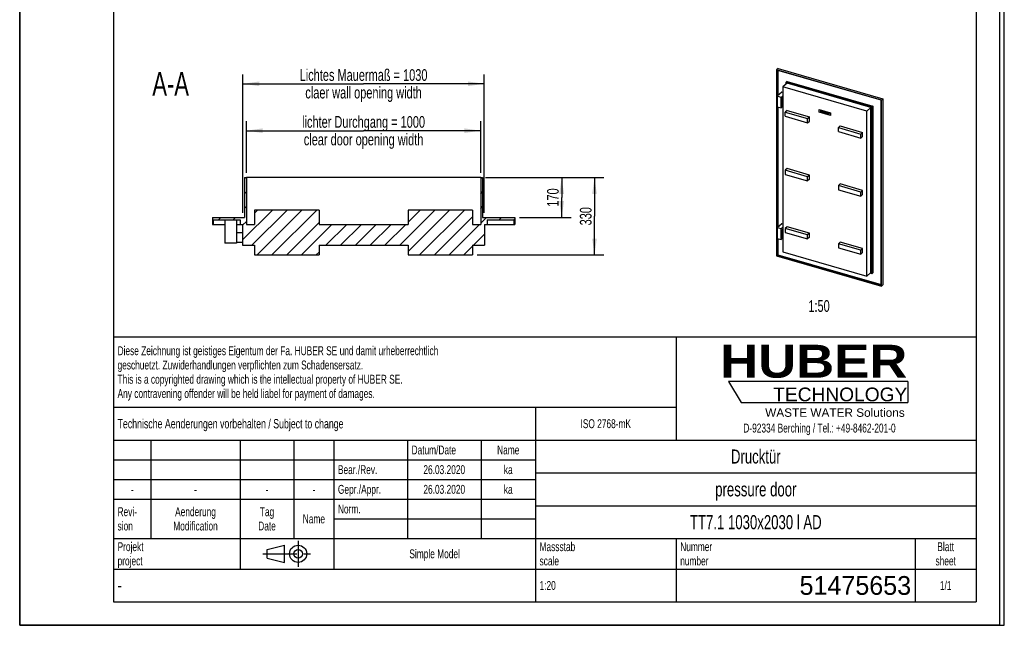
# Model space of a CAD drawing. Header units: millimetres. Extents: x 0 to 4200, y 0 to 5940.
# Tile 1 of 2: x 0 to 4200, y 0 to 2583. Entities that reach past the tile are written whole.
import ezdxf

# ---------------------------------------------------------------- set-up
doc = ezdxf.new("R2010")
doc.units = ezdxf.units.MM
doc.header["$LTSCALE"] = 387.2
doc.linetypes.add('CENTER', pattern=[0.6, 0.375, -0.075, 0.075, -0.075])
doc.layers.get('0').update_dxf_attribs({"linetype": 'CONTINUOUS'})
for name, color, linetype in [('_2D-BEM', 7, 'CONTINUOUS'), ('_KURVEN', 7, 'CONTINUOUS'), ('_ZEICHN_NOTIZEN', 7, 'CONTINUOUS'), ('_ZEICHNUNGSELEM', 7, 'CONTINUOUS'), ('HUBER_Logo_BL2', 7, 'CONTINUOUS')]:
    doc.layers.add(name, color=color, linetype=linetype)
doc.styles.get("Standard").update_dxf_attribs({"font": 'txt', "width": 0.7})
doc.styles.add('TEXTSTYLE_2', font='ariblk.ttf')
doc.styles.add('TEXTSTYLE_3', font='arial.ttf')
doc.styles.add('TEXTSTYLE_4', font='txt', dxfattribs={"width": 0.8})
doc.styles.add('TEXTSTYLE_5', font='txt')
doc.dimstyles.new('DIMSTYLE_1', dxfattribs={"dimtxt": 50, "dimasz": 70, "dimexe": 2, "dimexo": 1, "dimtad": 1, "dimdec": 1, "dimtxsty": 'Standard', "dimblk": '_FILLED', "dimblk1": '_FILLED', "dimblk2": '_FILLED', "dimcen": 0.09, "dimadec": 1, "dimazin": 2, "dimtp": 1.2, "dimtm": 1.2, "dimtfac": 1, "dimtdec": 1, "dimtofl": 0, "dimtmove": 0, "dimatfit": 3, "dimldrblk": '_FILLED', "dimfxl": 1, "dimtolj": 1, "dimarcsym": 0})
doc.dimstyles.new('DIMSTYLE_3', dxfattribs={"dimtxt": 50, "dimasz": 70, "dimexe": 2, "dimexo": 1, "dimtad": 1, "dimdec": 1, "dimtxsty": 'Standard', "dimblk": '_FILLED', "dimblk1": '_FILLED', "dimblk2": '_FILLED', "dimcen": 0.09, "dimadec": 1, "dimazin": 2, "dimtp": 0.5, "dimtm": 0.5, "dimtfac": 1, "dimtdec": 1, "dimtofl": 0, "dimtmove": 0, "dimatfit": 3, "dimldrblk": '_FILLED', "dimfxl": 1, "dimtolj": 1, "dimarcsym": 0})
doc.dimstyles.new('DIMSTYLE_4', dxfattribs={"dimtxt": 50, "dimasz": 70, "dimexe": 2, "dimexo": 1, "dimtad": 1, "dimdec": 1, "dimtxsty": 'Standard', "dimblk": '_FILLED', "dimblk1": '_FILLED', "dimblk2": '_FILLED', "dimcen": 0.09, "dimadec": 1, "dimazin": 2, "dimtp": 0.8, "dimtm": 0.8, "dimtfac": 1, "dimtdec": 1, "dimtofl": 0, "dimtmove": 0, "dimatfit": 3, "dimldrblk": '_FILLED', "dimfxl": 1, "dimtolj": 1, "dimarcsym": 0})

# ---------------------------------------------------------------- blocks, each defined once
blk = doc.blocks.new('HUBER_LOGO_BL2', base_point=(3411.6, 1009.5))
at = {"layer": 'HUBER_Logo_BL2', "color": 5, "linetype": 'Continuous'}
for p, q in [((3788.5, 1040.5), (3023.5, 1040.5)), ((3023.5, 1040.5), (3077.5, 950.5)), ((3788.5, 1040.5), (3788.5, 950.5)), ((3077.5, 950.5), (3788.5, 950.5))]:
    blk.add_line(p, q, dxfattribs=at)
at = {"layer": 'HUBER_Logo_BL2', "color": 2, "linetype": 'Continuous', "attachment_point": 3, "line_spacing_factor": 0.78}
for s, insert, char_height, width, style in [('HUBER\\P\\fArial;\\H58.5;TECHNOLOGY ', (3786.3, 1196.7), 140.4, 775.343, 'TEXTSTYLE_2'), ('WASTE WATER Solutions', (3775.2, 925.3), 36, 594.067, 'TEXTSTYLE_3')]:
    blk.add_mtext(s, dxfattribs=dict(at, insert=insert, char_height=char_height, width=width, style=style))
at = {"layer": 'HUBER_Logo_BL2', "color": 2, "linetype": 'Continuous', "insert": (3411.6, 860.4), "char_height": 38, "width": 1621.786, "attachment_point": 2, "line_spacing_factor": 0.96}
blk.add_mtext('D-92334 Berching / Tel.: +49-8462-201-0', dxfattribs=at)
blk = doc.blocks.new('_FILLED')
at = {"color": 0, "linetype": 'ByBlock'}
blk.add_solid([(0, 0), (-1, 0.143), (-1, -0.143)], dxfattribs=at)
blk = doc.blocks.new('*D4')
at = {"layer": '_2D-BEM', "color": 2, "linetype": 'Continuous', "transparency": 16777216}
for p, q in [((1986.9, 1909.9), (2491.9, 1909.9)), ((2451.9, 1909.9), (2451.9, 1744.9)), ((2451.9, 1579.9), (2451.9, 1744.9)), ((1951.9, 1579.9), (2491.9, 1579.9))]:
    blk.add_line(p, q, dxfattribs=at)
at = {"layer": '_2D-BEM', "color": 2, "linetype": 'Continuous', "transparency": 16777216, "xscale": 70, "yscale": 70, "zscale": 70}
for p, rotation in [((2451.9, 1909.9), 90), ((2451.9, 1579.9), 270)]:
    blk.add_blockref('_FILLED', p, dxfattribs=dict(at, rotation=rotation))
at = {"layer": '_2D-BEM', "color": 2, "linetype": 'Continuous', "transparency": 16777216, "insert": (2389.4, 1744.9), "char_height": 50, "width": 166.071, "attachment_point": 2, "rotation": 90, "line_spacing_factor": 0.9}
blk.add_mtext('330', dxfattribs=at)
blk = doc.blocks.new('*D5')
at = {"layer": '_2D-BEM', "color": 2, "linetype": 'Continuous', "transparency": 16777216}
for p, q in [((966.9, 1929.9), (966.9, 2149.9)), ((1966.9, 1929.9), (1966.9, 2149.9)), ((966.9, 2109.9), (1466.9, 2109.9)), ((1966.9, 2109.9), (1466.9, 2109.9))]:
    blk.add_line(p, q, dxfattribs=at)
at = {"layer": '_2D-BEM', "color": 2, "linetype": 'Continuous', "transparency": 16777216, "xscale": 70, "yscale": 70, "zscale": 70, "rotation": 180}
blk.add_blockref('_FILLED', (966.9, 2109.9), dxfattribs=at)
at = {"layer": '_2D-BEM', "color": 2, "linetype": 'Continuous', "transparency": 16777216, "xscale": 70, "yscale": 70, "zscale": 70}
blk.add_blockref('_FILLED', (1966.9, 2109.9), dxfattribs=at)
at = {"layer": '_2D-BEM', "color": 2, "linetype": 'Continuous', "transparency": 16777216, "insert": (1466.9, 2172.4), "char_height": 50, "width": 1258.929, "attachment_point": 2, "line_spacing_factor": 0.9}
blk.add_mtext('lichter Durchgang = 1000\\Pclear door opening width', dxfattribs=at)
blk = doc.blocks.new('*D8')
at = {"layer": '_2D-BEM', "color": 2, "linetype": 'Continuous', "transparency": 16777216}
for p, q in [((1986.9, 1909.9), (2351.9, 1909.9)), ((2311.9, 1909.9), (2311.9, 1824.9)), ((2311.9, 1739.9), (2311.9, 1824.9)), ((2131.9, 1739.9), (2351.9, 1739.9))]:
    blk.add_line(p, q, dxfattribs=at)
at = {"layer": '_2D-BEM', "color": 2, "linetype": 'Continuous', "transparency": 16777216, "xscale": 70, "yscale": 70, "zscale": 70}
for p, rotation in [((2311.9, 1909.9), 90), ((2311.9, 1739.9), 270)]:
    blk.add_blockref('_FILLED', p, dxfattribs=dict(at, rotation=rotation))
at = {"layer": '_2D-BEM', "color": 2, "linetype": 'Continuous', "transparency": 16777216, "insert": (2249.4, 1824.9), "char_height": 50, "width": 160.714, "attachment_point": 2, "rotation": 90, "line_spacing_factor": 0.9}
blk.add_mtext('170', dxfattribs=at)
blk = doc.blocks.new('*D10')
at = {"layer": '_2D-BEM', "color": 2, "linetype": 'Continuous', "transparency": 16777216}
for p, q in [((951.9, 1759.9), (951.9, 2349.9)), ((1981.9, 1759.9), (1981.9, 2349.9)), ((951.9, 2309.9), (1466.9, 2309.9)), ((1981.9, 2309.9), (1466.9, 2309.9))]:
    blk.add_line(p, q, dxfattribs=at)
at = {"layer": '_2D-BEM', "color": 2, "linetype": 'Continuous', "transparency": 16777216, "xscale": 70, "yscale": 70, "zscale": 70, "rotation": 180}
blk.add_blockref('_FILLED', (951.9, 2309.9), dxfattribs=at)
at = {"layer": '_2D-BEM', "color": 2, "linetype": 'Continuous', "transparency": 16777216, "xscale": 70, "yscale": 70, "zscale": 70}
blk.add_blockref('_FILLED', (1981.9, 2309.9), dxfattribs=at)
at = {"layer": '_2D-BEM', "color": 2, "linetype": 'Continuous', "transparency": 16777216, "insert": (1466.9, 2372.4), "char_height": 50, "width": 1246.429, "attachment_point": 2, "line_spacing_factor": 0.9}
blk.add_mtext('Lichtes Mauermaß = 1030\\Pclaer wall opening width', dxfattribs=at)
blk = doc.blocks.new('PROJEKTIONSMETHODE_1_BL3', base_point=(1140, 305))
at = {"color": 2, "linetype": 'Continuous'}
for p, q in [((1055.7, 323.3), (1129, 341.7)), ((1129, 268.3), (1129, 341.7)), ((1055.7, 286.7), (1055.7, 323.3)), ((1055.7, 286.7), (1129, 268.3))]:
    blk.add_line(p, q, dxfattribs=at)
at = {"color": 2, "linetype": 'CENTER'}
for p, q in [((1187.7, 360), (1187.7, 250)), ((1037.3, 305), (1242.7, 305))]:
    blk.add_line(p, q, dxfattribs=at)
at = {"color": 2, "linetype": 'Continuous'}
for radius in [36.7, 18.3]:
    blk.add_circle((1187.7, 305), radius, dxfattribs=at)
blk = doc.blocks.new('*T15')
at = {"color": 3, "linetype": 'Continuous'}
for p, q in [((0, 0), (3680, 0)), ((0, 0), (0, -1130)), ((2400, 0), (2400, -440)), ((3680, 0), (3680, -1130)), ((0, -300), (2400, -300)), ((1800, -300), (1800, -1130)), ((0, -440), (3680, -440)), ((160, -440), (160, -860)), ((540, -440), (540, -990)), ((770, -440), (770, -860)), ((940, -440), (940, -990)), ((1254, -440), (1254, -860)), ((1568, -440), (1568, -860)), ((0, -524), (1800, -524)), ((1800, -580), (3680, -580)), ((0, -608), (1800, -608)), ((0, -692), (1800, -692)), ((1800, -720), (3680, -720)), ((940, -776), (1800, -776)), ((0, -860), (3680, -860)), ((2400, -860), (2400, -1130)), ((3420, -860), (3420, -1130)), ((0, -990), (3680, -990)), ((0, -1130), (3680, -1130))]:
    blk.add_line(p, q, dxfattribs=at)
at = {"layer": '_ZEICHN_NOTIZEN', "color": 2, "linetype": 'Continuous', "char_height": 38, "attachment_point": 2, "line_spacing_factor": 0.96}
for s, insert, width in [('ka', (1684, -631), 123.048), ('26.03.2020', (1411, -631), 573.619)]:
    blk.add_mtext(s, dxfattribs=dict(at, insert=insert, width=width))
at = {"layer": '_ZEICHNUNGSELEM', "color": 2, "linetype": 'Continuous', "line_spacing_factor": 0.96}
for s, insert, char_height, width, attachment_point in [('Diese Zeichnung ist geistiges Eigentum der Fa. HUBER SE und damit urheberrechtlich \\Pgeschuetzt. Zuwiderhandlungen verpflichten zum Schadensersatz.\\PThis is a copyrighted drawing which is the intellectual property of HUBER SE.\\PAny contravening offender will be held liabel for payment of damages.', (17.5, -39.8), 38, 4429.714, 1), ('Technische Aenderungen vorbehalten / Subject to change', (17.5, -350), 40, 3049.524, 1), ('ISO 2768-mK', (2100, -351), 38, 665.905, 2), ('Datum/Date', (1271.5, -463), 38, 584.476, 1), ('Name', (1684, -463), 38, 253.333, 2), ('Drucktür', (2740, -480), 60, 686.857, 2), ('Bear./Rev.', (957.5, -547), 38, 544.667, 1), ('ka', (1684, -547), 38, 123.048, 2), ('26.03.2020', (1411, -547), 38, 573.619, 2), ('Gepr./Appr.', (957.5, -631), 38, 598.952, 1), ('pressure door', (2740, -620), 60, 1120, 2), ('-', (80, -631), 38, 68.762, 2), ('-', (350, -631), 38, 68.762, 2), ('-', (655, -631), 38, 68.762, 2), ('-', (855, -631), 38, 68.762, 2), ('Revi-\\Psion', (17.5, -726.6), 38, 276.857, 1), ('Aenderung\\PModification', (350, -726.6), 38, 591.714, 2), ('Tag\\PDate', (655, -726.6), 38, 220.762, 2), ('Norm. ', (957.5, -715), 38, 351.048, 1), ('TT7.1 1030x2030 l AD ', (2740, -760), 60, 1905.714, 2), ('Name', (855, -757), 38, 253.333, 2), ('Projekt\\Pproject', (17.5, -875.6), 38, 367.333, 1), ('Massstab\\Pscale', (1817.5, -875.6), 38, 448.762, 1), ('Nummer\\Pnumber', (2417.5, -875.6), 38, 372.762, 1), ('Blatt\\Psheet', (3550, -875.6), 38, 260.571, 2), ('Simple Model', (1370, -906), 38, 656.857, 2), ('1:20', (1817.5, -1041), 38, 204.476, 1), ('1/1', (3550, -1041), 38, 159.238, 2)]:
    blk.add_mtext(s, dxfattribs=dict(at, insert=insert, char_height=char_height, width=width, attachment_point=attachment_point))
for s, insert, char_height, width, attachment_point, style in [('51475653', (3402.5, -1020), 80, 1106.667, 3, 'TEXTSTYLE_5'), ('-', (17.5, -1035), 50, 36.667, 1, 'TEXTSTYLE_4')]:
    blk.add_mtext(s, dxfattribs=dict(at, insert=insert, char_height=char_height, width=width, attachment_point=attachment_point, style=style))

msp = doc.modelspace()

# ---------------------------------------------------------------- hatches: boundary and pattern name
at = {"linetype": 'Continuous'}
h = msp.add_hatch(dxfattribs=at)
h.set_pattern_fill('A', color=2, scale=44.547727, angle=45, style=0, pattern_type=0)
h.set_pattern_definition([(45, (0, 0), (-31.5, 31.5), [])])
edge = h.paths.add_edge_path()
edge.add_line((966.87, 1709.92), (1001.87, 1709.92))
edge.add_line((1001.87, 1770.92), (1001.87, 1709.92))
edge.add_line((1276.87, 1770.92), (1001.87, 1770.92))
edge.add_line((1276.87, 1770.92), (1276.87, 1709.92))
edge.add_line((1276.87, 1709.92), (1656.87, 1709.92))
edge.add_line((1656.87, 1770.92), (1656.87, 1709.92))
edge.add_line((1931.87, 1770.92), (1656.87, 1770.92))
edge.add_line((1931.87, 1770.92), (1931.87, 1709.92))
edge.add_line((1931.87, 1709.92), (1966.87, 1709.92))
edge.add_line((1966.87, 1909.92), (1966.87, 1709.92))
edge.add_line((1966.87, 1909.92), (1974.87, 1909.92))
edge.add_line((1974.87, 1909.92), (1974.87, 1739.92))
edge.add_line((1974.87, 1739.92), (2111.87, 1739.92))
edge.add_line((2111.87, 1739.92), (2111.87, 1709.92))
edge.add_line((2107.87, 1709.92), (2111.87, 1709.92))
edge.add_line((2107.87, 1729.92), (2107.87, 1709.92))
edge.add_line((1993.87, 1729.92), (2107.87, 1729.92))
edge.add_line((1993.87, 1729.92), (1993.87, 1709.92))
edge.add_line((1982.87, 1709.92), (1993.87, 1709.92))
edge.add_line((1982.87, 1709.92), (1982.87, 1620.92))
edge.add_line((1931.87, 1620.92), (1982.87, 1620.92))
edge.add_line((1931.87, 1620.92), (1931.87, 1579.92))
edge.add_line((1656.87, 1579.92), (1931.87, 1579.92))
edge.add_line((1656.87, 1620.92), (1656.87, 1579.92))
edge.add_line((1276.87, 1620.92), (1656.87, 1620.92))
edge.add_line((1276.87, 1620.92), (1276.87, 1579.92))
edge.add_line((1001.87, 1579.92), (1276.87, 1579.92))
edge.add_line((1001.87, 1620.92), (1001.87, 1579.92))
edge.add_line((950.87, 1620.92), (1001.87, 1620.92))
edge.add_line((950.87, 1709.92), (950.87, 1620.92))
edge.add_line((939.87, 1709.92), (950.87, 1709.92))
edge.add_line((939.87, 1729.92), (939.87, 1709.92))
edge.add_line((825.87, 1729.92), (939.87, 1729.92))
edge.add_line((825.87, 1729.92), (825.87, 1709.92))
edge.add_line((821.87, 1709.92), (825.87, 1709.92))
edge.add_line((821.87, 1739.92), (821.87, 1709.92))
edge.add_line((821.87, 1739.92), (958.87, 1739.92))
edge.add_line((958.87, 1909.92), (958.87, 1739.92))
edge.add_line((958.87, 1909.92), (966.87, 1909.92))
edge.add_line((966.87, 1909.92), (966.87, 1709.92))

# ---------------------------------------------------------------- linework, layer by layer
at = {"color": 7, "linetype": 'Continuous'}
for p, q in [((0, 0), (0, 5940)), ((0, 0), (0, 5940)), ((4200, 0), (4200, 5940)), ((4200, 0), (4200, 5940)), ((3234.85, 2374.71), (3228.85, 2369.52)), ((3228.85, 2369.52), (3228.85, 1576.24)), ((3675.72, 2240.52), (3228.85, 2369.52)), ((3674.33, 2239.53), (3230.23, 2367.73)), ((3230.23, 2367.73), (3230.23, 1577.22)), ((3234.23, 2366.58), (3234.23, 2259.45)), ((3234.85, 2374.71), (3681.72, 2245.71)), ((3273.54, 2311.93), (3255.74, 2296.52)), ((3273.73, 2320.31), (3269.73, 2316.84)), ((3269.73, 2308.63), (3269.73, 2316.84)), ((3269.73, 2316.84), (3634.84, 2211.44)), ((3631.03, 2208.73), (3273.54, 2311.93)), ((3273.73, 2320.31), (3638.84, 2214.91)), ((3251.21, 2274.15), (3231.21, 2256.83)), ((3255.74, 2272.84), (3251.21, 2274.15)), ((3255.74, 2296.52), (3255.74, 1592.61)), ((3613.23, 2193.32), (3255.74, 2296.52)), ((3231.21, 2256.83), (3231.21, 2211.8)), ((3248.53, 2251.83), (3231.21, 2256.83)), ((3255.74, 2258.07), (3248.53, 2251.83)), ((3248.53, 2206.8), (3248.53, 2251.83)), ((3255.74, 2251.14), (3249.53, 2245.77)), ((3249.53, 2245.77), (3249.53, 2214.59)), ((3249.53, 2245.77), (3255.74, 2243.98)), ((3674.33, 1449.02), (3674.33, 2239.53)), ((3681.72, 2245.71), (3675.72, 2240.52)), ((3675.72, 1447.24), (3675.72, 2240.52)), ((3681.72, 2245.71), (3681.72, 1452.44)), ((3231.21, 2211.8), (3248.53, 2206.8)), ((3234.23, 2210.92), (3234.23, 1698.27)), ((3255.53, 2212.86), (3248.53, 2206.8)), ((3249.53, 2214.59), (3255.74, 2212.8)), ((3273.4, 2195.81), (3265.2, 2188.71)), ((3265.2, 2171.39), (3265.2, 2188.71)), ((3265.2, 2188.71), (3360.47, 2161.21)), ((3273.4, 2195.81), (3368.67, 2168.31)), ((3631.03, 2208.73), (3613.23, 2193.32)), ((3613.23, 1489.41), (3613.23, 2193.32)), ((3631.03, 1504.83), (3631.03, 2208.73)), ((3638.84, 2214.91), (3634.84, 2211.44)), ((3634.84, 2211.44), (3634.84, 1499.92)), ((3638.84, 2214.91), (3638.84, 1503.38)), ((3265.2, 2171.39), (3360.47, 2143.89)), ((3360.47, 2161.21), (3368.67, 2168.31)), ((3360.47, 2143.89), (3360.47, 2161.21)), ((3360.47, 2143.89), (3368.67, 2150.99)), ((3368.67, 2150.99), (3368.67, 2168.31)), ((3500.3, 2130.31), (3492.1, 2123.21)), ((3492.1, 2105.89), (3492.1, 2123.21)), ((3492.1, 2123.21), (3587.36, 2095.71)), ((3492.1, 2105.89), (3587.36, 2078.39)), ((3500.3, 2130.31), (3595.56, 2102.81)), ((3587.36, 2095.71), (3595.56, 2102.81)), ((3595.56, 2085.49), (3595.56, 2102.81)), ((3587.36, 2078.39), (3587.36, 2095.71)), ((3587.36, 2078.39), (3595.56, 2085.49)), ((3273.4, 1948.12), (3265.2, 1941.02)), ((3265.2, 1941.02), (3265.2, 1923.7)), ((3360.47, 1913.52), (3265.2, 1941.02)), ((3368.67, 1920.62), (3273.4, 1948.12)), ((958.87, 1909.92), (966.87, 1909.92)), ((958.87, 1909.92), (958.87, 1739.92)), ((1966.87, 1909.92), (966.87, 1909.92)), ((966.87, 1909.92), (966.87, 1709.92)), ((1966.87, 1909.92), (1974.87, 1909.92)), ((1966.87, 1909.92), (1966.87, 1709.92)), ((1974.87, 1909.92), (1974.87, 1739.92)), ((3265.2, 1923.7), (3360.47, 1896.2)), ((3368.67, 1920.62), (3360.47, 1913.52)), ((3360.47, 1896.2), (3360.47, 1913.52)), ((3368.67, 1903.3), (3360.47, 1896.2)), ((3368.67, 1903.3), (3368.67, 1920.62)), ((3500.3, 1882.62), (3492.1, 1875.52)), ((3492.1, 1875.52), (3492.1, 1858.2)), ((3587.36, 1848.02), (3492.1, 1875.52)), ((3492.1, 1858.2), (3587.36, 1830.7)), ((3595.56, 1855.12), (3500.3, 1882.62)), ((3595.56, 1855.12), (3587.36, 1848.02)), ((3587.36, 1830.7), (3587.36, 1848.02)), ((3595.56, 1837.8), (3595.56, 1855.12)), ((3595.56, 1837.8), (3587.36, 1830.7)), ((1001.87, 1770.92), (1001.87, 1709.92)), ((1276.87, 1770.92), (1001.87, 1770.92)), ((1276.87, 1770.92), (1276.87, 1709.92)), ((1656.87, 1770.92), (1656.87, 1709.92)), ((1931.87, 1770.92), (1656.87, 1770.92)), ((1931.87, 1770.92), (1931.87, 1709.92)), ((821.87, 1739.92), (821.87, 1709.92)), ((821.87, 1739.92), (958.87, 1739.92)), ((825.87, 1729.92), (939.87, 1729.92)), ((825.87, 1729.92), (825.87, 1709.92)), ((874.87, 1729.92), (874.87, 1629.92)), ((924.87, 1729.92), (924.87, 1629.92)), ((939.87, 1729.92), (939.87, 1709.92)), ((1974.87, 1739.92), (2111.87, 1739.92)), ((1993.87, 1729.92), (2107.87, 1729.92)), ((1993.87, 1729.92), (1993.87, 1709.92)), ((2107.87, 1729.92), (2107.87, 1709.92)), ((2111.87, 1739.92), (2111.87, 1709.92)), ((821.87, 1709.92), (825.87, 1709.92)), ((825.87, 1709.92), (874.87, 1709.92)), ((924.87, 1709.92), (939.87, 1709.92)), ((939.87, 1709.92), (950.87, 1709.92)), ((950.87, 1709.92), (950.87, 1620.92)), ((966.87, 1709.92), (1001.87, 1709.92)), ((1276.87, 1709.92), (1656.87, 1709.92)), ((1931.87, 1709.92), (1966.87, 1709.92)), ((1982.87, 1709.92), (1993.87, 1709.92)), ((1982.87, 1709.92), (1982.87, 1620.92)), ((1993.87, 1709.92), (2107.87, 1709.92)), ((2107.87, 1709.92), (2111.87, 1709.92)), ((3251.21, 1712.97), (3231.21, 1695.65)), ((3231.21, 1695.65), (3231.21, 1650.61)), ((3248.53, 1690.65), (3231.21, 1695.65)), ((3255.74, 1696.89), (3248.53, 1690.65)), ((3248.53, 1645.61), (3248.53, 1690.65)), ((3255.74, 1689.96), (3249.53, 1684.58)), ((3249.53, 1684.58), (3249.53, 1653.41)), ((3249.53, 1684.58), (3255.74, 1682.79)), ((3255.74, 1711.66), (3251.21, 1712.97)), ((3273.4, 1700.44), (3265.2, 1693.34)), ((3265.2, 1693.34), (3265.2, 1676.02)), ((3360.47, 1665.84), (3265.2, 1693.34)), ((3368.67, 1672.94), (3273.4, 1700.44)), ((924.87, 1674.92), (950.87, 1674.92)), ((3231.21, 1650.61), (3248.53, 1645.61)), ((3234.23, 1649.74), (3234.23, 1580.69)), ((3255.53, 1651.68), (3248.53, 1645.61)), ((3249.53, 1653.41), (3255.74, 1651.62)), ((3265.2, 1676.02), (3360.47, 1648.52)), ((3368.67, 1672.94), (3360.47, 1665.84)), ((3360.47, 1648.52), (3360.47, 1665.84)), ((3368.67, 1655.62), (3360.47, 1648.52)), ((3368.67, 1655.62), (3368.67, 1672.94)), ((924.87, 1629.92), (874.87, 1629.92)), ((924.87, 1634.92), (950.87, 1634.92)), ((950.87, 1620.92), (1001.87, 1620.92)), ((1001.87, 1620.92), (1001.87, 1579.92)), ((1276.87, 1620.92), (1276.87, 1579.92)), ((1276.87, 1620.92), (1656.87, 1620.92)), ((1656.87, 1620.92), (1656.87, 1579.92)), ((1931.87, 1620.92), (1931.87, 1579.92)), ((1931.87, 1620.92), (1982.87, 1620.92)), ((3500.3, 1634.94), (3492.1, 1627.84)), ((3492.1, 1627.84), (3492.1, 1610.52)), ((3587.36, 1600.34), (3492.1, 1627.84)), ((3492.1, 1610.52), (3587.36, 1583.02)), ((3595.56, 1607.44), (3500.3, 1634.94)), ((3595.56, 1607.44), (3587.36, 1600.34)), ((3587.36, 1583.02), (3587.36, 1600.34)), ((3595.56, 1590.12), (3595.56, 1607.44)), ((1001.87, 1579.92), (1276.87, 1579.92)), ((1656.87, 1579.92), (1931.87, 1579.92)), ((3228.85, 1576.24), (3675.72, 1447.24)), ((3234.23, 1580.69), (3230.23, 1577.22)), ((3230.23, 1577.22), (3674.33, 1449.02)), ((3234.23, 1580.69), (3674.33, 1453.64)), ((3255.74, 1592.61), (3613.23, 1489.41)), ((3595.56, 1590.12), (3587.36, 1583.02)), ((3631.03, 1504.83), (3613.23, 1489.41)), ((3634.84, 1499.92), (3627.73, 1501.97)), ((3638.84, 1503.38), (3634.84, 1499.92)), ((3681.72, 1452.44), (3675.72, 1447.24)), ((0, 0), (4200, 0)), ((0, 0), (4200, 0))]:
    msp.add_line(p, q, dxfattribs=at)
at = {"color": 3, "linetype": 'Continuous'}
for p, q in [((4180, 5900), (4180, 0)), ((0, 2970), (0, 0)), ((4180, 0), (0, 0))]:
    msp.add_line(p, q, dxfattribs=at)
at = {"color": 5, "linetype": 'Continuous'}
for p, q in [((400, 5800), (400, 100)), ((4080, 5800), (4080, 100)), ((400, 100), (4080, 100))]:
    msp.add_line(p, q, dxfattribs=at)
at = {"layer": '_KURVEN', "color": 4, "linetype": 'Continuous'}
for p, q in [((3410.24, 2199.61), (3458.73, 2185.61)), ((3410.24, 2189.22), (3410.24, 2199.61)), ((3458.73, 2175.22), (3410.24, 2189.22)), ((3415.75, 2196.29), (3415.75, 2189.36)), ((3417.89, 2195.67), (3415.75, 2196.29)), ((3415.75, 2189.36), (3417.89, 2188.74)), ((3417.89, 2193.24), (3417.89, 2195.67)), ((3420.23, 2192.57), (3417.89, 2193.24)), ((3417.89, 2188.74), (3417.89, 2191.54)), ((3417.89, 2191.54), (3420.23, 2190.87)), ((3422.38, 2194.37), (3420.23, 2194.99)), ((3420.23, 2194.99), (3420.23, 2192.57)), ((3420.23, 2190.87), (3420.23, 2188.06)), ((3420.23, 2188.06), (3422.38, 2187.44)), ((3422.38, 2187.44), (3422.38, 2194.37)), ((3425.94, 2193.34), (3423.8, 2193.96)), ((3423.8, 2193.96), (3423.8, 2189.83)), ((3425.94, 2189.11), (3425.94, 2193.34)), ((3428.31, 2192.66), (3428.31, 2188.43)), ((3430.44, 2192.04), (3428.31, 2192.66)), ((3430.44, 2187.91), (3430.44, 2192.04)), ((3431.87, 2191.63), (3431.87, 2184.7)), ((3435.87, 2190.48), (3431.87, 2191.63)), ((3431.87, 2184.7), (3435.56, 2183.64)), ((3434.03, 2188.29), (3434.03, 2189.6)), ((3434.03, 2189.6), (3434.97, 2189.33)), ((3434.96, 2188.02), (3434.03, 2188.29)), ((3434.03, 2185.57), (3434.03, 2186.97)), ((3434.03, 2186.97), (3435.11, 2186.66)), ((3435.12, 2185.25), (3434.03, 2185.57)), ((3439.38, 2189.46), (3439.38, 2182.53)), ((3445.12, 2187.81), (3439.38, 2189.46)), ((3441.53, 2186.26), (3441.53, 2187.36)), ((3441.53, 2187.36), (3445.12, 2186.33)), ((3444.86, 2185.3), (3441.53, 2186.26)), ((3441.53, 2183.48), (3441.53, 2184.85)), ((3441.53, 2184.85), (3444.86, 2183.89)), ((3444.86, 2183.89), (3444.86, 2185.3)), ((3445.12, 2186.33), (3445.12, 2187.81)), ((3449.98, 2186.4), (3446.41, 2187.43)), ((3446.41, 2187.43), (3446.41, 2180.51)), ((3448.56, 2184.01), (3448.56, 2185.41)), ((3448.56, 2185.41), (3449.5, 2185.14)), ((3449.46, 2183.75), (3448.56, 2184.01)), ((3458.73, 2185.61), (3458.73, 2175.22)), ((3439.38, 2182.53), (3445.23, 2180.85)), ((3445.23, 2182.42), (3441.53, 2183.48)), ((3445.23, 2180.85), (3445.23, 2182.42)), ((3446.41, 2180.51), (3448.56, 2179.89)), ((3448.56, 2179.89), (3448.56, 2182.7)), ((3448.56, 2182.7), (3448.75, 2182.64)), ((3449.66, 2181.68), (3450.8, 2179.24)), ((3450.8, 2179.24), (3453.22, 2178.54)), ((3453.22, 2178.54), (3452.18, 2180.84))]:
    msp.add_line(p, q, dxfattribs=at)
for points in [[(3424, 2188.6), (3423.87, 2189.08), (3423.8, 2189.49), (3423.8, 2189.83)], [(3424.46, 2187.67), (3424.23, 2187.99), (3424.08, 2188.3), (3424, 2188.6)], [(3425.19, 2186.86), (3424.92, 2187.08), (3424.68, 2187.35), (3424.46, 2187.67)], [(3426.19, 2186.29), (3425.79, 2186.46), (3425.46, 2186.64), (3425.19, 2186.86)], [(3425.94, 2189.11), (3425.94, 2188.73), (3426.04, 2188.41), (3426.25, 2188.14)], [(3427.3, 2185.9), (3426.96, 2186), (3426.59, 2186.13), (3426.19, 2186.29)], [(3426.25, 2188.14), (3426.46, 2187.87), (3426.75, 2187.68), (3427.13, 2187.57)], [(3427.13, 2187.57), (3427.49, 2187.46), (3427.78, 2187.48), (3427.99, 2187.63)], [(3428.79, 2185.7), (3428.38, 2185.67), (3427.88, 2185.74), (3427.3, 2185.9)], [(3427.99, 2187.63), (3428.2, 2187.78), (3428.31, 2188.05), (3428.31, 2188.43)], [(3429.65, 2186.03), (3429.38, 2185.83), (3429.09, 2185.73), (3428.79, 2185.7)], [(3430.25, 2186.81), (3430.12, 2186.48), (3429.92, 2186.22), (3429.65, 2186.03)], [(3430.44, 2187.91), (3430.44, 2187.5), (3430.38, 2187.14), (3430.25, 2186.81)], [(3434.96, 2188.02), (3435.29, 2187.93), (3435.52, 2187.92), (3435.65, 2187.99)], [(3435.65, 2188.97), (3435.52, 2189.12), (3435.29, 2189.24), (3434.97, 2189.33)], [(3435.9, 2186.24), (3435.75, 2186.41), (3435.49, 2186.55), (3435.11, 2186.66)], [(3435.12, 2185.25), (3435.49, 2185.15), (3435.75, 2185.13), (3435.9, 2185.22)], [(3435.85, 2188.44), (3435.85, 2188.63), (3435.78, 2188.81), (3435.65, 2188.97)], [(3435.65, 2187.99), (3435.78, 2188.07), (3435.85, 2188.22), (3435.85, 2188.44)], [(3435.87, 2190.48), (3436.54, 2190.28), (3437.05, 2189.97), (3437.41, 2189.54)], [(3436.12, 2185.69), (3436.12, 2185.89), (3436.05, 2186.08), (3435.9, 2186.24)], [(3435.9, 2185.22), (3436.05, 2185.31), (3436.12, 2185.46), (3436.12, 2185.69)], [(3437.57, 2187.21), (3437.4, 2187.06), (3437.14, 2186.98), (3436.82, 2186.96)], [(3436.82, 2186.96), (3437.31, 2186.69), (3437.68, 2186.39), (3437.91, 2186.02)], [(3437.41, 2189.54), (3437.77, 2189.1), (3437.95, 2188.64), (3437.95, 2188.15)], [(3437.95, 2188.15), (3437.95, 2187.74), (3437.82, 2187.43), (3437.57, 2187.21)], [(3437.91, 2186.02), (3438.15, 2185.66), (3438.27, 2185.27), (3438.27, 2184.83)], [(3438.27, 2184.83), (3438.27, 2184.47), (3438.18, 2184.17), (3438.02, 2183.93)], [(3450.3, 2184.73), (3450.16, 2184.89), (3449.89, 2185.03), (3449.5, 2185.14)], [(3449.98, 2186.4), (3450.64, 2186.21), (3451.14, 2186.01), (3451.49, 2185.8)], [(3450.51, 2184.16), (3450.51, 2184.38), (3450.44, 2184.57), (3450.3, 2184.73)], [(3450.37, 2183.79), (3450.46, 2183.88), (3450.51, 2184.01), (3450.51, 2184.16)], [(3451.49, 2185.8), (3451.84, 2185.58), (3452.12, 2185.29), (3452.34, 2184.92)], [(3452.34, 2184.92), (3452.55, 2184.55), (3452.66, 2184.15), (3452.66, 2183.71)], [(3436.52, 2183.45), (3436.04, 2183.53), (3435.72, 2183.59), (3435.56, 2183.64)], [(3437.33, 2183.45), (3437.15, 2183.39), (3436.88, 2183.4), (3436.52, 2183.45)], [(3438.02, 2183.93), (3437.85, 2183.69), (3437.62, 2183.53), (3437.33, 2183.45)], [(3449.27, 2182.33), (3449.12, 2182.48), (3448.94, 2182.59), (3448.75, 2182.64)], [(3449.66, 2181.68), (3449.51, 2182), (3449.38, 2182.21), (3449.27, 2182.33)], [(3449.46, 2183.75), (3449.55, 2183.72), (3449.74, 2183.69), (3450.03, 2183.67)], [(3450.03, 2183.67), (3450.17, 2183.66), (3450.28, 2183.7), (3450.37, 2183.79)], [(3451.74, 2182.3), (3451.55, 2182.24), (3451.3, 2182.22), (3450.98, 2182.24)], [(3450.98, 2182.24), (3451.24, 2182.08), (3451.43, 2181.94), (3451.54, 2181.82)], [(3451.54, 2181.82), (3451.62, 2181.74), (3451.73, 2181.59), (3451.88, 2181.36)], [(3452.41, 2182.78), (3452.25, 2182.55), (3452.02, 2182.39), (3451.74, 2182.3)], [(3451.88, 2181.36), (3452.03, 2181.13), (3452.13, 2180.96), (3452.18, 2180.84)], [(3452.66, 2183.71), (3452.66, 2183.32), (3452.57, 2183.01), (3452.41, 2182.78)]]:
    msp.add_open_spline(points, degree=3, dxfattribs=at)

# ---------------------------------------------------------------- block references
msp.add_blockref('*T15', (400, 1230))
at = {"color": 2, "linetype": 'Continuous'}
msp.add_blockref('PROJEKTIONSMETHODE_1_BL3', (1140, 305), dxfattribs=at)
at = {"layer": 'HUBER_Logo_BL2'}
msp.add_blockref('HUBER_LOGO_BL2', (3411.59, 1009.55), dxfattribs=at)

# ---------------------------------------------------------------- texts
at = {"layer": '_ZEICHNUNGSELEM', "color": 2, "linetype": 'Continuous', "attachment_point": 3, "line_spacing_factor": 0.9}
for s, insert, char_height, width in [('A-A', (721.87, 2359.92), 100, 392.8571), ('1:50', (3455.28, 1387.04), 50, 182.1429)]:
    msp.add_mtext(s, dxfattribs=dict(at, insert=insert, char_height=char_height, width=width))

# ---------------------------------------------------------------- dimensions: what is measured, and where the dimension line sits
at = {"layer": '_2D-BEM', "color": 2, "linetype": 'Continuous'}
dim = msp.add_linear_dim(base=(951.87, 2309.92), p1=(1981.87, 1758.92), p2=(951.87, 1758.92), angle=180, text='Lichtes Mauermaß = <>\\Pclaer wall opening width', dimstyle='DIMSTYLE_1', dxfattribs=at)
dim.commit()
dim.dimension.update_dxf_attribs({"geometry": '*D10', "text_midpoint": (1466.87, 2309.92), "dimtype": 160})
dim = msp.add_linear_dim(base=(1966.87, 2109.92), p1=(966.87, 1928.92), p2=(1966.87, 1928.92), text='lichter Durchgang = <>\\Pclear door opening width', dimstyle='DIMSTYLE_4', dxfattribs=at)
dim.commit()
dim.dimension.update_dxf_attribs({"geometry": '*D5', "text_midpoint": (1466.87, 2109.92), "dimtype": 160})
for base, p1, p2, angle, picture, middle in [((2451.87, 1579.92), (1985.87, 1909.92), (1950.87, 1579.92), 270, '*D4', (2451.87, 1737.77)), ((2311.87, 1909.92), (2130.87, 1739.92), (1985.87, 1909.92), 90, '*D8', (2311.87, 1817.77))]:
    dim = msp.add_linear_dim(base=base, p1=p1, p2=p2, angle=angle, dimstyle='DIMSTYLE_3', dxfattribs=at)
    dim.commit()
    dim.dimension.update_dxf_attribs({"geometry": picture, "text_midpoint": middle, "dimtype": 160})

doc.saveas('drawing.dxf')
